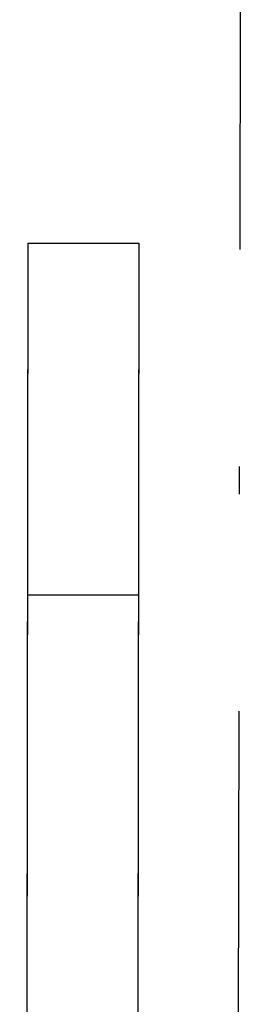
# Model space of a CAD drawing. Header units: millimetres. Extents: x -23738 to 4435, y -2716 to 20653.
# Tile 119 of 160: x -1038 to -914, y 5638 to 6171. Entities that reach past the tile are written whole.
import ezdxf

# ---------------------------------------------------------------- set-up
doc = ezdxf.new("R2010")
doc.units = ezdxf.units.MM
doc.header["$MEASUREMENT"] = 0
doc.linetypes.add('Čerchovaná', pattern=[450, 200, -117.5, 15, -117.5])
doc.layers.add('9._POHLED ZÁPADNÍ_2_Nové_Konstrukce - krov', color=7, linetype='Continuous')

msp = doc.modelspace()

# ---------------------------------------------------------------- linework, layer by layer
at = {"layer": '9._POHLED ZÁPADNÍ_2_Nové_Konstrukce - krov', "color": 1, "linetype": 'Čerchovaná', "lineweight": 25}
msp.add_line((-914.32, 8496.96), (-922.34, 4309.69), dxfattribs=at)
at = {"layer": '9._POHLED ZÁPADNÍ_2_Nové_Konstrukce - krov', "color": 1, "linetype": 'Continuous', "lineweight": 25}
for p, q in [((-1038.36, 2500.45), (-1033.75, 6050.45)), ((-1033.75, 6050.45), (-973.75, 6050.37)), ((-973.75, 6050.37), (-978.36, 2500.38)), ((-974, 5859.69), (-1034, 5859.77))]:
    msp.add_line(p, q, dxfattribs=at)
at = {"layer": '9._POHLED ZÁPADNÍ_2_Nové_Konstrukce - krov', "color": 1, "linetype": 'Continuous', "lineweight": 25, "flags": 128}
msp.add_lwpolyline([(-973.75, 6050.37), (-978.36, 2500.38), (-1038.36, 2500.45), (-1033.75, 6050.45)], close=True, dxfattribs=at)

doc.saveas('drawing.dxf')
